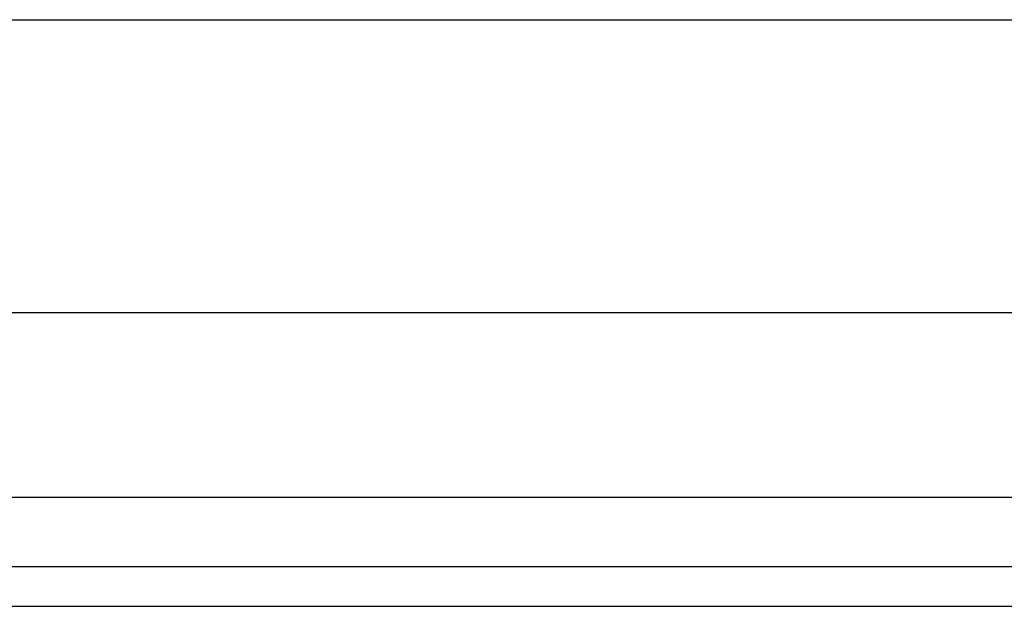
# Model space of a CAD drawing. Header units: inches. Extents: x 3.4 to 95.3, y 5.8 to 50.1.
# Tile 3 of 83: x 5.171 to 6.493, y 18.369 to 19.156. Entities that reach past the tile are written whole.
import ezdxf

# ---------------------------------------------------------------- set-up
doc = ezdxf.new("R2010")
doc.units = ezdxf.units.IN
doc.header["$MEASUREMENT"] = 0
doc.layers.add('Visible Edges(ANSI)', color=7, linetype='Continuous', lineweight=25)
doc.layers.add('Visible Tangent Edges(ANSI)', color=7, linetype='Continuous', lineweight=25)

msp = doc.modelspace()

# ---------------------------------------------------------------- linework, layer by layer
at = {"layer": 'Visible Edges(ANSI)'}
for p, q in [((4.262, 19.1561), (22.3862, 19.1561)), ((22.3862, 18.7624), (4.262, 18.7624)), ((23.1373, 18.4217), (3.5113, 18.4217)), ((3.5113, 18.3687), (23.1373, 18.3687))]:
    msp.add_line(p, q, dxfattribs=at)
at = {"layer": 'Visible Tangent Edges(ANSI)'}
msp.add_line((23.1373, 18.5147), (3.5113, 18.5147), dxfattribs=at)

doc.saveas('drawing.dxf')
